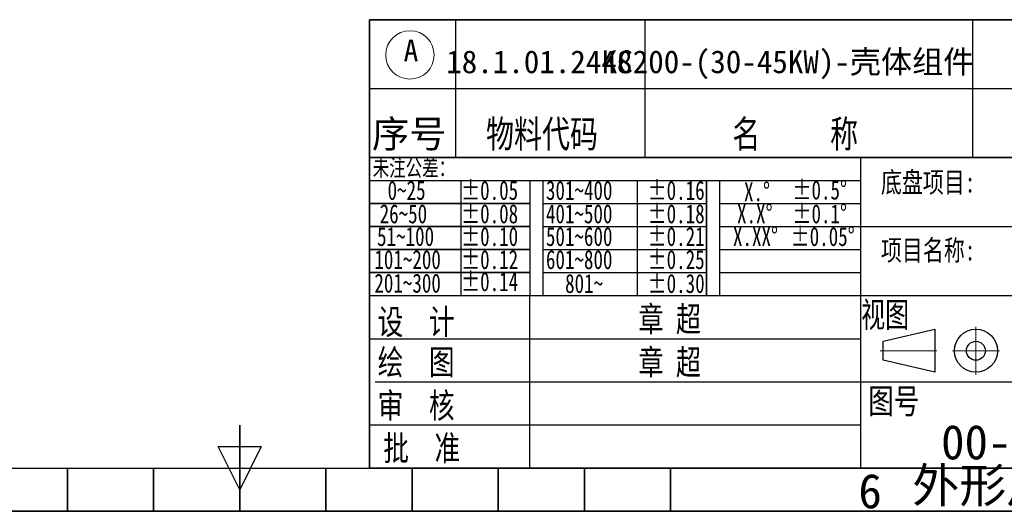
# Model space of a CAD drawing. Header units: millimetres. Extents: x 0 to 423, y 0 to 297.
# Tile 12 of 41: x 194 to 309, y 0 to 57. Entities that reach past the tile are written whole.
import ezdxf

# ---------------------------------------------------------------- set-up
doc = ezdxf.new("R2010")
doc.units = ezdxf.units.MM
doc.header["$PDSIZE"] = -1
doc.linetypes.add('CENTERX2', pattern=[20.32, 12.7, -2.54, 2.54, -2.54])
doc.layers.add('中心线', color=1, linetype='CENTERX2')
doc.styles.add('SLDTEXTSTYLE1', font='SIMSUN.TTC')
doc.styles.add('SLDTEXTSTYLE10', font='SIMSUN.TTC', dxfattribs={"width": 0.75, "bigfont": 'bigfont'})
doc.styles.add('SLDTEXTSTYLE12', font='SIMSUN.TTC', dxfattribs={"width": 0.7, "bigfont": 'bigfont'})
doc.styles.add('SLDTEXTSTYLE2', font='仿宋_GB2312')
doc.styles.add('SLDTEXTSTYLE4', font='SIMSUN.TTC', dxfattribs={"bigfont": 'bigfont'})
doc.styles.add('SLDTEXTSTYLE5', font='SIMSUN.TTC', dxfattribs={"width": 0.729167, "bigfont": 'bigfont'})
doc.styles.add('SLDTEXTSTYLE7', font='SIMSUN.TTC', dxfattribs={"width": 0.736842})

# ---------------------------------------------------------------- blocks, each defined once
blk = doc.blocks.new('SW_NOTE_0_24')
at = {"color": 0, "linetype": 'Continuous', "lineweight": 18, "insert": (1.19, 4.65), "char_height": 4, "attachment_point": 2, "style": 'SLDTEXTSTYLE1'}
blk.add_mtext('6', dxfattribs=at)
blk = doc.blocks.new('GB_A3_A')
at = {"color": 3, "lineweight": 35, "true_color": 0x00ff00}
for p, q in [((220, 0), (220, 10)), ((200, 0), (200, 5)), ((210, 0), (210, 5)), ((230, 0), (230, 5)), ((240, 0), (240, 5)), ((250, 0), (250, 5)), ((260, 0), (260, 5)), ((270, 0), (270, 5)), ((420, 0), (0, 0)), ((170, 0), (270, 0))]:
    blk.add_line(p, q, dxfattribs=at)
at = {"color": 1, "lineweight": 25}
for p, q in [((220, 2.5), (217.5, 7.5)), ((217.5, 7.5), (222.5, 7.5)), ((222.5, 7.5), (220, 2.5))]:
    blk.add_line(p, q, dxfattribs=at)
at = {"lineweight": 25}
blk.add_line((25, 5), (415, 5), dxfattribs=at)
at = {"color": 7, "linetype": 'Continuous', "lineweight": 0}
blk.add_point((230, 5), dxfattribs=at)
at = {"color": 190, "linetype": 'Continuous', "lineweight": 18, "true_color": 0x8000ff}
blk.add_blockref('SW_NOTE_0_24', (291.96, -0.3), dxfattribs=at)
blk = doc.blocks.new('SW_NOTE_0_26')
at = {"color": 0, "linetype": 'Continuous', "lineweight": 0}
blk.add_circle((0.73, 1.45), 2.81, dxfattribs=at)
at = {"color": 0, "linetype": 'Continuous', "lineweight": 0, "insert": (0, 3.22), "char_height": 2.5, "attachment_point": 1, "style": 'SLDTEXTSTYLE2'}
blk.add_mtext('A', dxfattribs=at)
blk = doc.blocks.new('SW_NOTE_0_27')
at = {"color": 0, "linetype": 'Continuous', "lineweight": 18, "char_height": 4, "attachment_point": 2}
for s, insert, style in [('00-KC200-45KW ', (16.62, 4.65), 'SLDTEXTSTYLE1'), ('外形尺寸图', (9.23, -0.35), 'SLDTEXTSTYLE4'), ('-2D-A', (26.89, -0.35), 'SLDTEXTSTYLE1')]:
    blk.add_mtext(s, dxfattribs=dict(at, insert=insert, style=style))

msp = doc.modelspace()

# ---------------------------------------------------------------- linework, layer by layer
at = {"color": 7, "linetype": 'Continuous', "lineweight": 35}
for p, q in [((235.069, 57.0253), (415.069, 57.0253)), ((235.069, 57.0253), (235.069, 41.0253)), ((235.069, 41.0253), (415, 41.0253)), ((235.069, 5), (235.069, 41.0253)), ((235.069, 35.6953), (253.669, 35.6953)), ((235.069, 33.0253), (253.669, 33.0253)), ((235.069, 30.3653), (253.669, 30.3653)), ((235.069, 27.6953), (253.669, 27.6953)), ((415, 5), (235.069, 5))]:
    msp.add_line(p, q, dxfattribs=at)
at = {"color": 7, "linetype": 'Continuous', "lineweight": 25}
for p, q in [((245.069, 41.0253), (245.069, 57.0253)), ((267.0589, 41.0253), (267.0589, 57.0253)), ((305.0589, 41.0253), (305.0589, 57.0253)), ((235.069, 49.0253), (415.069, 49.0253)), ((292.069, 5), (292.069, 41.0253)), ((235.069, 38.3653), (292.069, 38.3653)), ((245.669, 38.3653), (245.669, 25.0253)), ((253.669, 38.3653), (253.669, 25.0253)), ((255.169, 38.3653), (255.169, 25.0253)), ((266.169, 25.0253), (266.169, 38.3653)), ((274.169, 25.0253), (274.169, 38.3653)), ((274.169, 38.3653), (274.169, 25.0253)), ((275.669, 38.3653), (275.669, 25.0253)), ((255.169, 35.6953), (274.169, 35.6953)), ((275.669, 35.6953), (292.069, 35.6953)), ((255.169, 33.0253), (274.169, 33.0253)), ((275.669, 33.0253), (292.069, 33.0253)), ((292.069, 33.0253), (343.069, 33.0253)), ((255.169, 30.3653), (274.169, 30.3653)), ((275.669, 30.3653), (292.069, 30.3653)), ((255.169, 27.6953), (274.169, 27.6953)), ((275.669, 27.6953), (292.069, 27.6953)), ((235.069, 25.0253), (343.069, 25.0253)), ((253.669, 5.0253), (253.669, 25.0253)), ((235.069, 20.0253), (292.069, 20.0253)), ((235.7269, 15.0253), (343.7269, 15.0253)), ((235.069, 10.0253), (292.069, 10.0253))]:
    msp.add_line(p, q, dxfattribs=at)
at = {"color": 7, "linetype": 'Continuous', "lineweight": 18}
msp.add_line((255.169, 25.0253), (255.169, 38.3653), dxfattribs=at)
msp.add_line((255.169, 25.0253), (255.169, 38.3653), dxfattribs=at)
at = {"color": 3, "linetype": 'Continuous', "lineweight": 25, "true_color": 0x00ff00}
for p, q in [((294.6554, 19.7239), (300.6554, 21.1239)), ((300.6554, 21.1239), (300.6554, 16.1239)), ((294.6554, 17.5239), (294.6554, 19.7239)), ((300.6554, 16.1239), (294.6554, 17.5239))]:
    msp.add_line(p, q, dxfattribs=at)
for radius in [2.5, 1.1]:
    msp.add_circle((305.429, 18.6239), radius, dxfattribs=at)
at = {"layer": '中心线', "color": 1, "linetype": 'CENTERX2', "lineweight": 18}
for p, q in [((305.429, 21.4054), (305.429, 15.8425)), ((294.3356, 18.6239), (300.8887, 18.6239)), ((302.6915, 18.6239), (308.1665, 18.6239))]:
    msp.add_line(p, q, dxfattribs=at)

# ---------------------------------------------------------------- block references
at = {"color": 7, "linetype": 'Continuous'}
msp.add_blockref('GB_A3_A', (0, 0), dxfattribs=at)
at = {"color": 7, "linetype": 'Continuous', "lineweight": 0}
msp.add_blockref('SW_NOTE_0_26', (239.0187, 51.4895), dxfattribs=at)
at = {"color": 190, "linetype": 'Continuous', "lineweight": 18, "true_color": 0x8000ff}
msp.add_blockref('SW_NOTE_0_27', (302.4544, 5.3745), dxfattribs=at)

# ---------------------------------------------------------------- texts
at = {"color": 7, "linetype": 'Continuous', "lineweight": 0}
for s, insert, char_height, attachment_point, style in [('KC200-(30-45KW)-壳体组件', (283.62, 53.4674), 2.645833, 2, 'SLDTEXTSTYLE4'), ('18.1.01.2448', (254.7618, 53.4674), 2.645833, 2, 'SLDTEXTSTYLE1'), ('序号', (239.6709, 45.3625), 3.175, 2, 'SLDTEXTSTYLE4'), ('物料代码', (255.076, 45.3625), 3.175, 2, 'SLDTEXTSTYLE10'), ('名     称', (284.4583, 45.3625), 3.175, 2, 'SLDTEXTSTYLE10'), ('未注公差：', (240.2106, 40.8666), 2, 2, 'SLDTEXTSTYLE12'), ('底盘项目:', (299.8785, 39.3578), 2.38125, 2, 'SLDTEXTSTYLE10'), ('0~25', (237.1541, 38.3265), 2.2, 1, 'SLDTEXTSTYLE7'), ('±0.05', (245.6884, 38.3265), 2.2, 1, 'SLDTEXTSTYLE7'), ('301~400', (255.5318, 38.3265), 2.2, 1, 'SLDTEXTSTYLE7'), ('±0.16', (267.333, 38.3265), 2.2, 1, 'SLDTEXTSTYLE7'), ('X.°', (278.5141, 38.168), 2.2, 1, 'SLDTEXTSTYLE7'), ('±0.5°', (284.1411, 38.367), 2.2, 1, 'SLDTEXTSTYLE7'), ('26~50 ', (236.2361, 35.6079), 2.2, 1, 'SLDTEXTSTYLE7'), ('±0.08', (245.6884, 35.6079), 2.2, 1, 'SLDTEXTSTYLE7'), ('401~500', (255.5318, 35.6079), 2.2, 1, 'SLDTEXTSTYLE7'), ('±0.18', (267.333, 35.6079), 2.2, 1, 'SLDTEXTSTYLE7'), ('X.X°', (277.7077, 35.6079), 2.2, 1, 'SLDTEXTSTYLE7'), ('±0.1°', (284.1411, 35.6079), 2.2, 1, 'SLDTEXTSTYLE7'), ('±0.10', (245.6884, 32.9767), 2.2, 1, 'SLDTEXTSTYLE7'), ('±0.21', (267.333, 32.9767), 2.2, 1, 'SLDTEXTSTYLE7'), ('±0.05°', (283.9325, 32.9767), 2.2, 1, 'SLDTEXTSTYLE7'), ('51~100', (235.9362, 32.9767), 2.2, 1, 'SLDTEXTSTYLE7'), ('501~600', (255.5318, 32.9767), 2.2, 1, 'SLDTEXTSTYLE7'), ('X.XX°', (277.2372, 32.9767), 2.2, 1, 'SLDTEXTSTYLE7'), ('项目名称:', (299.8785, 31.4727), 2.38125, 2, 'SLDTEXTSTYLE10'), ('101~200', (235.6193, 30.2968), 2.2, 1, 'SLDTEXTSTYLE7'), ('±0.12', (245.6884, 30.2968), 2.2, 1, 'SLDTEXTSTYLE7'), ('601~800', (255.5318, 30.2968), 2.2, 1, 'SLDTEXTSTYLE7'), ('±0.25', (267.333, 30.2968), 2.2, 1, 'SLDTEXTSTYLE7'), ('201~300', (235.6193, 27.5612), 2.2, 1, 'SLDTEXTSTYLE7'), ('±0.14', (245.6884, 27.738), 2.2, 1, 'SLDTEXTSTYLE7'), ('801~', (257.7546, 27.5246), 2.2, 1, 'SLDTEXTSTYLE7'), ('±0.30', (267.333, 27.5246), 2.2, 1, 'SLDTEXTSTYLE7'), ('章 超', (269.8986, 23.7506), 2.91042, 2, 'SLDTEXTSTYLE5'), ('视图', (294.8924, 24.2735), 2.91042, 2, 'SLDTEXTSTYLE12'), ('设  计', (240.4698, 23.4314), 2.91042, 2, 'SLDTEXTSTYLE10'), ('绘  图', (240.4698, 18.754), 2.91042, 2, 'SLDTEXTSTYLE10'), ('章 超', (269.8986, 18.754), 2.91042, 2, 'SLDTEXTSTYLE5'), ('审  核', (240.4698, 13.7218), 2.91042, 2, 'SLDTEXTSTYLE10'), ('图号 ', (295.9018, 14.2283), 2.91042, 2, 'SLDTEXTSTYLE10'), ('批  准 ', (241.1178, 8.7922), 2.91042, 2, 'SLDTEXTSTYLE10')]:
    msp.add_mtext(s, dxfattribs=dict(at, insert=insert, char_height=char_height, attachment_point=attachment_point, style=style))

doc.saveas('drawing.dxf')
